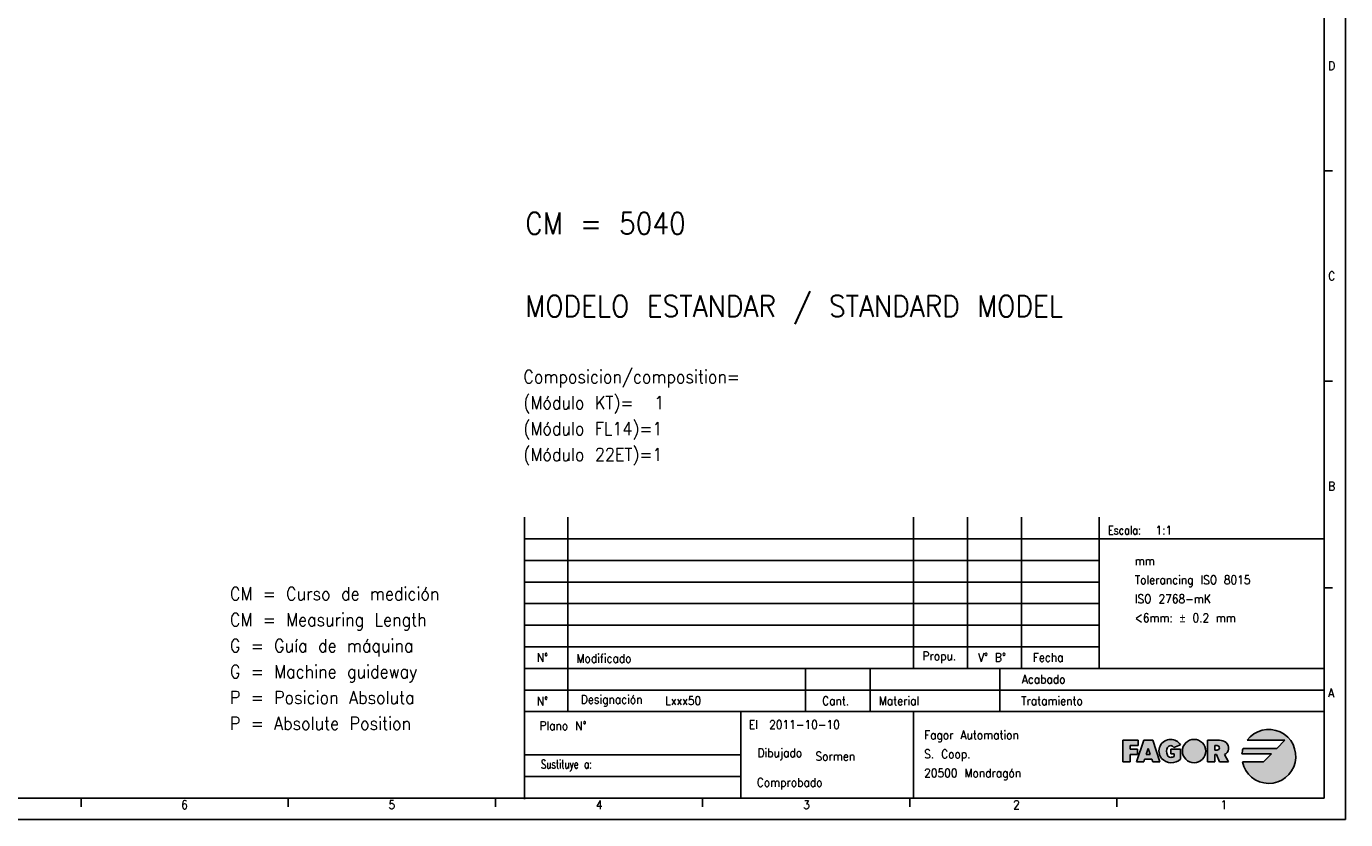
# Model space of a CAD drawing. Header units: inches. Extents: x -381 to 6045, y -418 to 176.
# Tile 10 of 26: x 154 to 459, y -418 to -235. Entities that reach past the tile are written whole.
import ezdxf

# ---------------------------------------------------------------- set-up
doc = ezdxf.new("R2010")
doc.units = ezdxf.units.IN
doc.layers.add('1', color=7, linetype='Continuous')
doc.styles.add('CONVERTER_12', font='txt.shx', dxfattribs={"width": 0.9})
doc.styles.add('CONVERTER_13', font='txt.shx', dxfattribs={"width": 0.81})
doc.styles.add('CONVERTER_14', font='txt.shx', dxfattribs={"width": 0.72})

# ---------------------------------------------------------------- blocks, each defined once
blk = doc.blocks.new('1__47', base_point=(304, -326))
at = {"layer": '1', "color": 2, "insert": (268.6, -336.35), "char_height": 3, "attachment_point": 7, "line_spacing_factor": 1.20048019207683, "style": 'CONVERTER_12'}
blk.add_mtext('Composicion/composition=\\P(Módulo KT)=  1\\P(Módulo FL14)=1\\P(Módulo 22ET)=1', dxfattribs=at)
blk = doc.blocks.new('Pegar2', base_point=(304, -326))
at = {"layer": '1'}
blk.add_blockref('1__47', (304, -326), dxfattribs=at)
blk = doc.blocks.new('1__48', base_point=(304, -326))
blk.add_blockref('Pegar2', (304, -326))
blk = doc.blocks.new('Pegar3', base_point=(304, -326))
at = {"layer": '1'}
blk.add_blockref('1__48', (304, -326), dxfattribs=at)
blk = doc.blocks.new('1__49', base_point=(304, -326))
blk.add_blockref('Pegar3', (304, -326))
blk = doc.blocks.new('Pegar4', base_point=(304, -326))
at = {"layer": '1'}
blk.add_blockref('1__49', (304, -326), dxfattribs=at)
blk = doc.blocks.new('1__50', base_point=(304, -326))
blk.add_blockref('Pegar4', (304, -326))
blk = doc.blocks.new('Pegar1', base_point=(304, -326))
at = {"layer": '1'}
blk.add_blockref('1__50', (304, -326), dxfattribs=at)
blk = doc.blocks.new('tolerancias', base_point=(401.8687695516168, -383.3796663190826))
at = {"layer": '1', "color": 7}
blk.add_point((401.8687695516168, -383.3796663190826), dxfattribs=at)
at = {"layer": '1', "color": 2, "insert": (410.0787445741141, -365.071910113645), "char_height": 2, "attachment_point": 4, "line_spacing_factor": 1.32052821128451, "style": 'CONVERTER_12'}
blk.add_mtext('mm\\PTolerancing ISO 8015\\PISO 2768-mK\\P<6mm: {\\Fgdt;`} 0.2 mm', dxfattribs=at)
blk = doc.blocks.new('Marco_a1', base_point=(38.86876955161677, -121.3796663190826))
at = {"layer": '1', "linetype": 'Continuous'}
h = blk.add_hatch(color=2, dxfattribs=at)
edge = h.paths.add_edge_path()
edge.add_arc((418.5607714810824, -402.1093216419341), 3.104272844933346, 223.1289646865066, 312.98327026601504, ccw=False)
edge.add_arc((418.3820959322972, -402.5052611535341), 2.708333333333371, 90, 219.5977388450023, ccw=False)
edge.add_arc((418.3820959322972, -402.5052611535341), 2.708333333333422, 32.578970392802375, 90, ccw=False)
edge.add_line((420.6642732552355, -401.0469278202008), (419.1072386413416, -401.6719278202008))
edge.add_arc((418.3831829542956, -402.0885978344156), 0.8353864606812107, 29.91899816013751, 150.0810018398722)
edge.add_arc((419.6355508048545, -402.6094278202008), 2.187499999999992, 154.6230664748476, 202.6198649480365)
edge.add_arc((418.3855508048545, -403.1302611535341), 0.833333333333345, 202.6198649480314, 270)
edge.add_arc((418.3855508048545, -402.1927611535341), 1.770833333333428, 270, 298.072486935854)
edge.add_line((419.2188841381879, -403.7552611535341), (419.2188841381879, -403.1302611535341))
edge.add_line((419.2188841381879, -403.1302611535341), (418.3855508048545, -403.1302611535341))
edge.add_line((418.3855508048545, -403.1302611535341), (418.3855508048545, -402.0885944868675))
edge.add_line((418.3855508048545, -402.0885944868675), (420.6772174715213, -402.0885944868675))
edge.add_line((420.6772174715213, -402.0885944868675), (420.6772174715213, -404.3802611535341))
h = blk.add_hatch(color=2, dxfattribs=at)
edge = h.paths.add_edge_path()
edge.add_arc((423.7985893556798, -402.5052611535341), 2.708333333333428, 0, 360)
h = blk.add_hatch(color=2, dxfattribs=at)
edge = h.paths.add_edge_path()
edge.add_line((442.9654292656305, -401.8802611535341), (435.1283092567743, -401.8802611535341))
edge.add_arc((441.0904292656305, -403.7552611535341), 6.250000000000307, 162.5423968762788, 174.2608295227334)
edge.add_line((434.871757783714, -403.1302611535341), (441.7154292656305, -403.1302611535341))
edge.add_line((441.7154292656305, -403.1302611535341), (439.8404292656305, -405.0052611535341))
edge.add_line((439.8404292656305, -405.0052611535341), (434.9667049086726, -405.0052611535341))
edge.add_arc((441.0904292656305, -403.7552611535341), 6.249999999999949, 191.5369590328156, 503.130102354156)
edge.add_line((436.0904292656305, -400.0052611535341), (444.8404292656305, -400.0052611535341))
edge.add_line((444.8404292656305, -400.0052611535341), (442.9654292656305, -401.8802611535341))
blk.add_hatch(color=2, dxfattribs=at).paths.add_polyline_path([(410.8820959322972, -400.0052611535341), (410.8820959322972, -401.2552611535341), (409.0070959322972, -401.2552611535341), (409.0070959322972, -402.0885944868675), (410.6737625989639, -402.0885944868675), (410.6737625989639, -402.9219278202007), (410.6737625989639, -403.3385944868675), (409.0070959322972, -403.3385944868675), (409.0070959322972, -405.0052611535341), (407.3404292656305, -405.0052611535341), (407.3404292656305, -400.0052611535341)])
h = blk.add_hatch(color=2, dxfattribs=at)
h.paths.add_polyline_path([(415.8820959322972, -405.0052611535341), (414.2154292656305, -405.0052611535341), (414.0070959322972, -404.3802611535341), (412.3404292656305, -404.3802611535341), (412.1320959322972, -405.0052611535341), (410.4654292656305, -405.0052611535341), (412.1320959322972, -400.0052611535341), (414.2154292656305, -400.0052611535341)])
h.paths.add_polyline_path([(412.6876514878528, -403.3385944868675), (413.659873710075, -403.3385944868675), (413.1737625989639, -401.8802611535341)], flags=16)
h = blk.add_hatch(color=2, dxfattribs=at)
edge = h.paths.add_edge_path()
edge.add_line((428.6081406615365, -400.0052611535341), (426.9414739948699, -400.0052611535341))
edge.add_line((426.9414739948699, -400.0052611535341), (426.9414739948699, -405.0052611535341))
edge.add_line((426.9414739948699, -405.0052611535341), (428.6081406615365, -405.0052611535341))
edge.add_line((428.6081406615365, -405.0052611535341), (428.6081406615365, -403.3385944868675))
edge.add_line((428.6081406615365, -403.3385944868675), (429.0248073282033, -403.3385944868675))
edge.add_line((429.0248073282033, -403.3385944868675), (429.6498073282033, -405.0052611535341))
edge.add_line((429.6498073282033, -405.0052611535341), (431.7315329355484, -405.0052611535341))
edge.add_line((431.7315329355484, -405.0052611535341), (430.8049584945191, -403.3385944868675))
edge.add_arc((430.1555290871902, -401.8289445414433), 1.643411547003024, 293.2766705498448, 410.7613098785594)
edge.add_arc((429.6498073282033, -402.4481664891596), 2.442905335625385, 50.76130987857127, 90)
edge.add_line((429.6498073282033, -400.0052611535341), (428.6081406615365, -400.0052611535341))
edge = h.paths.add_edge_path(flags=16)
edge.add_line((429.1289739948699, -402.2969278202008), (428.6081406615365, -402.2969278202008))
edge.add_line((428.6081406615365, -402.2969278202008), (428.6081406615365, -401.2552611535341))
edge.add_line((428.6081406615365, -401.2552611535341), (429.1289739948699, -401.2552611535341))
edge.add_arc((429.1289739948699, -401.7760944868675), 0.5208333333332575, -90, 90, ccw=False)
at = {"layer": '1', "color": 2, "linetype": 'Continuous'}
for p, q in [((458.8687695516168, -418.3796663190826), (458.8687695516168, 175.6203336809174)), ((455.8687695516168, -268.1796663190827), (453.8687695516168, -268.1796663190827)), ((455.8687695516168, -316.8463329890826), (453.8687695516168, -316.8463329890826)), ((268.8687695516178, -353.3796663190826), (453.8687695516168, -353.3796663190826)), ((268.8687695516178, -358.3796663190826), (401.8687695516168, -358.3796663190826)), ((268.8687695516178, -363.3796663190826), (401.8687695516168, -363.3796663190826)), ((455.8687695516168, -364.7129996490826), (453.8687695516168, -364.7129996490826)), ((268.8687695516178, -368.3796663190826), (401.8687695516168, -368.3796663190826)), ((268.8687695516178, -373.3796663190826), (401.8687695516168, -373.3796663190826)), ((268.8687695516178, -378.3796663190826), (401.8687695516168, -378.3796663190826)), ((453.8687695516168, -388.3796663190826), (268.8687695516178, -388.3796663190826)), ((407.3404292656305, -405.0052611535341), (407.3404292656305, -400.0052611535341)), ((407.3404292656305, -400.0052611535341), (410.8820959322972, -400.0052611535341)), ((410.8820959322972, -401.2552611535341), (409.0070959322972, -401.2552611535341)), ((409.0070959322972, -401.2552611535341), (409.0070959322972, -402.0885944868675)), ((409.0070959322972, -402.0885944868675), (410.6737625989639, -402.0885944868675)), ((410.4654292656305, -405.0052611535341), (412.1320959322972, -400.0052611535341)), ((410.6737625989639, -402.0885944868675), (410.6737625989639, -402.9219278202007)), ((410.6737625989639, -402.9219278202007), (410.6737625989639, -403.3385944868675)), ((410.8820959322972, -400.0052611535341), (410.8820959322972, -401.2552611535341)), ((412.1320959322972, -400.0052611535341), (414.2154292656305, -400.0052611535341)), ((413.1737625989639, -401.8802611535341), (412.6876514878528, -403.3385944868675)), ((413.659873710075, -403.3385944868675), (413.1737625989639, -401.8802611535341)), ((414.2154292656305, -400.0052611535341), (415.8820959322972, -405.0052611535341)), ((418.3855508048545, -402.0885944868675), (418.3855508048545, -403.1302611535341)), ((418.3855508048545, -402.0885944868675), (420.6772174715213, -402.0885944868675)), ((419.1072386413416, -401.6719278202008), (420.6642732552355, -401.0469278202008)), ((420.6772174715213, -404.3802611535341), (420.6772174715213, -402.0885944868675)), ((426.9414739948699, -405.0052611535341), (426.9414739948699, -400.0052611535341)), ((426.9414739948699, -400.0052611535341), (428.6081406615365, -400.0052611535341)), ((428.6081406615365, -400.0052611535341), (429.6498073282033, -400.0052611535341)), ((428.6081406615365, -402.2969278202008), (428.6081406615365, -401.2552611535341)), ((428.6081406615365, -401.2552611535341), (429.1289739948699, -401.2552611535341)), ((429.1289739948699, -402.2969278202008), (428.6081406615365, -402.2969278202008)), ((442.9654292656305, -401.8802611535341), (435.1283092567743, -401.8802611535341)), ((436.0904292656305, -400.0052611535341), (444.8404292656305, -400.0052611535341)), ((444.8404292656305, -400.0052611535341), (442.9654292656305, -401.8802611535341)), ((409.0070959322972, -405.0052611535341), (407.3404292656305, -405.0052611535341)), ((410.6737625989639, -403.3385944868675), (409.0070959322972, -403.3385944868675)), ((409.0070959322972, -403.3385944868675), (409.0070959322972, -405.0052611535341)), ((412.1320959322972, -405.0052611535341), (410.4654292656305, -405.0052611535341)), ((412.3404292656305, -404.3802611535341), (412.1320959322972, -405.0052611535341)), ((414.0070959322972, -404.3802611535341), (412.3404292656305, -404.3802611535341)), ((412.6876514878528, -403.3385944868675), (413.659873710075, -403.3385944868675)), ((414.2154292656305, -405.0052611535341), (414.0070959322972, -404.3802611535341)), ((415.8820959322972, -405.0052611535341), (414.2154292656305, -405.0052611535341)), ((418.3855508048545, -403.1302611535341), (419.2188841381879, -403.1302611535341)), ((419.2188841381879, -403.1302611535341), (419.2188841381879, -403.7552611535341)), ((426.9414739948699, -405.0052611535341), (428.6081406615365, -405.0052611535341)), ((428.6081406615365, -403.3385944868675), (429.0248073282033, -403.3385944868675)), ((428.6081406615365, -405.0052611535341), (428.6081406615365, -403.3385944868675)), ((429.0248073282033, -403.3385944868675), (429.6498073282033, -405.0052611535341)), ((429.6498073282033, -405.0052611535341), (431.7315329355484, -405.0052611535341)), ((430.8049584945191, -403.3385944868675), (431.7315329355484, -405.0052611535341)), ((434.871757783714, -403.1302611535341), (441.7154292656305, -403.1302611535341)), ((439.8404292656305, -405.0052611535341), (434.9667049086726, -405.0052611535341)), ((441.7154292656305, -403.1302611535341), (439.8404292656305, -405.0052611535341)), ((268.8687695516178, -408.3796663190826), (318.8687695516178, -408.3796663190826)), ((166.2217107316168, -413.4260551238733), (166.2217107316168, -415.4260551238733)), ((214.1628872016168, -413.4260551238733), (214.1628872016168, -415.4260551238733)), ((262.104063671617, -413.4260551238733), (262.104063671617, -415.4260551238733)), ((310.0452401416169, -413.4260551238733), (310.0452401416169, -415.4260551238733)), ((357.9864166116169, -413.4260551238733), (357.9864166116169, -415.4260551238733)), ((405.9275930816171, -413.3796663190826), (405.9275930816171, -415.3796663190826)), ((-381.1312304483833, -418.3796663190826), (458.8687695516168, -418.3796663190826))]:
    blk.add_line(p, q, dxfattribs=at)
at = {"layer": '1', "color": 7, "linetype": 'Continuous'}
for p, q in [((453.8687695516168, -413.3796663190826), (453.8687695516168, 170.6203336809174)), ((268.8687695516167, -413.3796663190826), (268.8687695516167, -348.3796663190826)), ((278.8687695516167, -393.3796663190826), (278.8687695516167, -348.3796663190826)), ((358.8687695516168, -383.3796663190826), (358.8687695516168, -348.3796663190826)), ((371.3687695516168, -383.3796663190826), (371.3687695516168, -348.3796663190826)), ((383.8687695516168, -383.3796663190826), (383.8687695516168, -348.3796663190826)), ((401.8687695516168, -383.3796663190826), (401.8687695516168, -348.3796663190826)), ((268.8687695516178, -383.3796663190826), (453.8687695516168, -383.3796663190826)), ((333.8687695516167, -383.3796663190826), (333.8687695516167, -393.3796663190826)), ((348.8687695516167, -383.3796663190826), (348.8687695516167, -393.3796663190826)), ((378.8687695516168, -383.3796663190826), (378.8687695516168, -393.3796663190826)), ((268.8687695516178, -393.3796663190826), (453.8687695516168, -393.3796663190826)), ((318.8687695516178, -393.3796663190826), (318.8687695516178, -403.3796663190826)), ((358.8687695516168, -393.3796663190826), (358.8687695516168, -413.3796663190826)), ((268.8687695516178, -403.3796663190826), (318.8687695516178, -403.3796663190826)), ((318.8687695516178, -403.3796663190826), (318.8687695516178, -408.3796663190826)), ((318.8687695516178, -408.3796663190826), (318.8687695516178, -413.3796663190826)), ((-361.1312304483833, -413.3796663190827), (453.8687695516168, -413.3796663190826))]:
    blk.add_line(p, q, dxfattribs=at)
at = {"layer": '1', "color": 6, "linetype": 'Continuous'}
blk.add_line((268.8687695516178, -353.6147022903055), (268.8687695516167, -413.6147022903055), dxfattribs=at)
at = {"layer": '1', "color": 2, "linetype": 'Continuous'}
blk.add_circle((423.7985893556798, -402.5052611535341), 2.708333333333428, dxfattribs=at)
for centre, radius, start, end in [((418.3820959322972, -402.5052611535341), 2.708333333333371, 90, 219.5977388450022), ((418.3820959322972, -402.5052611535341), 2.708333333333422, 32.57897039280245, 90), ((441.0904292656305, -403.7552611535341), 6.249999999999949, 191.5369590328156, 143.130102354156), ((419.6355508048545, -402.6094278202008), 2.187499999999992, 154.6230664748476, 202.6198649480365), ((418.3831829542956, -402.0885978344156), 0.8353864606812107, 29.91899816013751, 150.0810018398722), ((429.1289739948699, -401.7760944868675), 0.5208333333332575, 270, 90), ((429.6498073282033, -402.4481664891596), 2.442905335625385, 50.76130987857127, 90), ((430.1555290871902, -401.8289445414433), 1.643411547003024, 293.2766705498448, 50.7613098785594), ((441.0904292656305, -403.7552611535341), 6.250000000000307, 162.5423968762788, 174.2608295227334), ((418.5607714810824, -402.1093216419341), 3.104272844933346, 223.1289646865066, 312.983270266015), ((418.3855508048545, -403.1302611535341), 0.833333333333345, 202.6198649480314, 270), ((418.3855508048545, -402.1927611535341), 1.770833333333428, 270, 298.072486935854)]:
    blk.add_arc(centre, radius, start, end, dxfattribs=at)
at = {"layer": '1', "color": 2}
for s, height, style, width, p in [('CM = 5040', 5, 'CONVERTER_12', 0.9, (268.992607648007, -282.849891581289)), ('MODELO ESTANDAR / STANDARD MODEL', 5, 'CONVERTER_12', 0.9, (268.992607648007, -302.001617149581)), ('Escala:', 2, 'CONVERTER_13', 0.81, (403.8687695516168, -352.3796663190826)), ('1:1', 2, 'CONVERTER_12', 0.9, (414.8687695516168, -352.3796663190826)), ('El', 2, 'CONVERTER_12', 0.9, (320.7253003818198, -397.3796663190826)), ('2011-10-10', 2, 'CONVERTER_12', 0.9, (325.49850458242, -397.3796663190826)), ('Sormen', 2, 'CONVERTER_12', 0.9, (336.187017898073, -404.711160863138))]:
    blk.add_text(s, height=height, dxfattribs=dict(at, style=style, width=width)).set_placement(p)
for s, insert, char_height, attachment_point, line_spacing_factor, style in [('D', (454.8687695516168, -243.8463329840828), 2, 4, 1.20048019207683, 'CONVERTER_12'), ('C', (454.8687695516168, -292.5129996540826), 2, 4, 1.20048019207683, 'CONVERTER_12'), ('B', (454.8687695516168, -341.1796663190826), 2, 4, 1.20048019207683, 'CONVERTER_12'), ('CM = Curso de medición\\PCM = Measuring Length\\PG = Guía de máquina\\PG = Machine guideway\\PP = Posicion Absoluta\\PP = Absolute Position', (200.646762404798, -397.613329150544), 3, 7, 1.20048019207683, 'CONVERTER_12'), ('N°', (272.990225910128, -380.8796663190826), 2, 5, 1.32052821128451, 'CONVERTER_12'), ('Modificado', (280.8954422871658, -381.0480826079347), 2, 4, 1.32052821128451, 'CONVERTER_12'), ('Propu.', (360.9564625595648, -380.8119144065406), 2, 4, 1.32052821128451, 'CONVERTER_12'), ('V° B°', (373.7932646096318, -380.8119144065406), 2, 4, 1.20048019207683, 'CONVERTER_12'), ('Fecha', (386.4626283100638, -380.8119144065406), 2, 4, 1.32052821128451, 'CONVERTER_12'), ('Acabado', (394.0347511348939, -385.8796663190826), 2, 6, 1.32052821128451, 'CONVERTER_12'), ('N°', (272.990225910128, -390.9564089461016), 2, 5, 1.32052821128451, 'CONVERTER_12'), ('Designación', (281.8687695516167, -390.8796663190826), 2, 4, 1.32052821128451, 'CONVERTER_12'), ('Cant.', (340.8687695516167, -390.8796663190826), 2, 5, 1.32052821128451, 'CONVERTER_12'), ('Material', (350.8687695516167, -390.8796663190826), 2, 4, 1.32052821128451, 'CONVERTER_12'), ('Tratamiento', (398.0347511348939, -390.8796663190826), 2, 6, 1.32052821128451, 'CONVERTER_12'), ('A', (454.8687695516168, -389.0463329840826), 2, 4, 1.20048019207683, 'CONVERTER_12'), ('Plano N°', (283.2007075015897, -396.6351838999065), 2, 6, 1.32052821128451, 'CONVERTER_12'), ('Fagor Automation\\PS. Coop.\\P20500 Mondragón', (361.3421985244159, -403.5150845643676), 2, 4, 1.32052821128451, 'CONVERTER_12'), ('Dibujado', (333.0886147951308, -403.2478935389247), 2, 6, 1.32052821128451, 'CONVERTER_12'), ('Sustituye a:', (284.4291902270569, -405.8796663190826), 2, 6, 1.32052821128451, 'CONVERTER_14'), ('Comprobado', (337.8119788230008, -410.0967713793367), 2, 6, 1.32052821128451, 'CONVERTER_12'), ('6', (189.3791898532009, -414.9260551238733), 2, 4, 1.20048019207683, 'CONVERTER_12'), ('5', (237.3529070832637, -414.9260551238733), 2, 4, 1.20048019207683, 'CONVERTER_12'), ('4', (285.3640039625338, -414.9260551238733), 2, 4, 1.20048019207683, 'CONVERTER_12'), ('3', (333.2920379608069, -414.9260551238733), 2, 4, 1.20048019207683, 'CONVERTER_12'), ('2', (381.9570048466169, -414.9260551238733), 2, 4, 1.20048019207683, 'CONVERTER_12'), ('1', (429.8981813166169, -414.9260551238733), 2, 4, 1.20048019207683, 'CONVERTER_12')]:
    blk.add_mtext(s, dxfattribs=dict(at, insert=insert, char_height=char_height, attachment_point=attachment_point, line_spacing_factor=line_spacing_factor, style=style))
blk = doc.blocks.new('Top', base_point=(38.86876955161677, -121.3796663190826))
blk.add_blockref('Marco_a1', (38.86876955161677, -121.3796663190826))
blk = doc.blocks.new('_dummy_frame', base_point=(-381.1312304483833, -418.3796663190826))
blk.add_blockref('Top', (38.86876955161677, -121.3796663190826))
at = {"layer": '1'}
blk.add_blockref('tolerancias', (401.8687695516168, -383.3796663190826), dxfattribs=at)

msp = doc.modelspace()

# ---------------------------------------------------------------- block references
msp.add_blockref('Pegar1', (304, -326))
at = {"layer": '1'}
msp.add_blockref('_dummy_frame', (-381.1312304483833, -418.3796663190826), dxfattribs=at)

# ---------------------------------------------------------------- texts
at = {"layer": '1', "color": 2, "style": 'CONVERTER_12', "width": 0.9}
msp.add_text('Lxxx50', height=2, dxfattribs=at).set_placement((301.421550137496, -391.838872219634))

doc.saveas('drawing.dxf')
